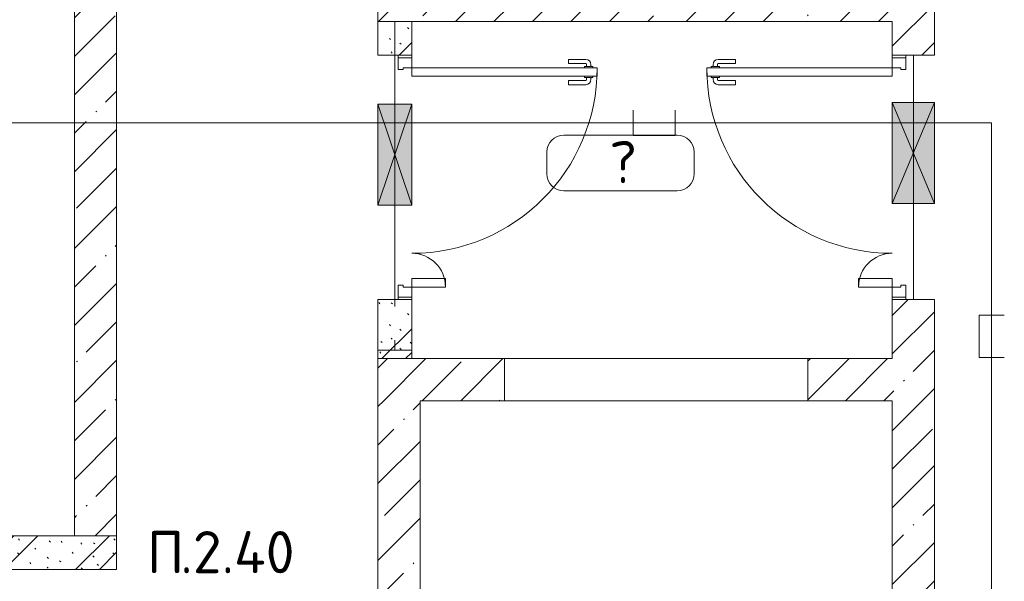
# Model space of a CAD drawing. Header units: millimetres. Extents: x -32229 to 169101, y -13689 to 125138.
# Tile 204 of 256: x 94380 to 100220, y 7879 to 11211. Entities that reach past the tile are written whole.
import ezdxf

# ---------------------------------------------------------------- set-up
doc = ezdxf.new("R2010")
doc.units = ezdxf.units.MM
doc.linetypes.add('3_ Штрих_ 1 х 1 мм', pattern=[400, 200, -200])
for name, color, linetype, lineweight in [('A-AREA-____-IDEN', 7, 'Continuous', 9), ('A-DOOR-____-MCUT', 7, 'Continuous', 9), ('A-DOOR-____-OTLN', 7, 'Continuous', 18), ('A-DOOR-FRAM-MCUT', 7, 'Continuous', 9), ('A-DOOR-OPNG-OTLN', 7, 'Continuous', 18), ('A-FLOR-____-OTLN', 7, 'Continuous', 18), ('A-GLAZ-____-MCUT', 7, 'Continuous', 9), ('A-GLAZ-____-OTLN', 7, 'Continuous', 18), ('A-WALL-____-MCUT', 7, 'Continuous', 40), ('A-WALL-____-PATT', 7, 'Continuous', 40), ('G-____-____-TEXT', 7, 'Continuous', 9), ('I-WALL-____-MCUT', 7, 'Continuous', 40), ('S-BEAM-____-OTLN', 7, 'Continuous', 18)]:
    doc.layers.add(name, color=color, linetype=linetype, lineweight=lineweight)
doc.layers.add('A-DETL-____-OTLN', color=7, linetype='Continuous', lineweight=9, true_color=0x00a600)
doc.styles.add('GOST Common_5', font='GOST_Common.ttf', dxfattribs={"height": 250})
doc.styles.add('ISOCPEUR', font='isocpeur.ttf', dxfattribs={"height": 250})
pattern_1 = [(45, (0, 0), (-228.0985, 228.0985), []), (45, (228.1, 0), (-228.0985, 228.0985), [403.225, -80.645, 6.706, -73.939])]
pattern_2 = [(135, (300.56, 377.28), (-565.6854, 6e-14), [10, -790]), (135, (349.8, 474.73), (-565.6854, 6e-14), [10, -790]), (135, (423.93, 473.06), (-565.6854, 6e-14), [10, -790]), (135, (229.92, 447.9), (-565.6854, 6e-14), [10, -790]), (135, (155.08, 447.9), (-565.6854, 6e-14), [10, -790]), (135, (114.9, 369.03), (-565.6854, 6e-14), [10, -790]), (135, (132.43, 285.8), (-565.6854, 6e-14), [10, -790]), (135, (214.66, 322), (-565.6854, 6e-14), [10, -790]), (135, (198.16, 261.88), (-565.6854, 6e-14), [10, -790]), (135, (45.2, 272.9), (-565.6854, 6e-14), [10, -790]), (135, (42.32, 336.16), (-565.6854, 6e-14), [10, -790]), (135, (92.26, 192.24), (-565.6854, 6e-14), [10, -790]), (135, (7.07, 149.2), (-565.6854, 6e-14), [10, -790]), (135, (80.6, 95.1), (-565.6854, 6e-14), [10, -790]), (135, (79.53, 36.94), (-565.6854, 6e-14), [10, -790]), (135, (153.87, 74.56), (-565.6854, 6e-14), [10, -790]), (135, (228.35, 124.8), (-565.6854, 6e-14), [10, -790]), (135, (279.75, 180.4), (-565.6854, 6e-14), [10, -790]), (135, (282.9, 31.63), (-565.6854, 6e-14), [10, -790]), (135, (377.38, 53.45), (-565.6854, 6e-14), [10, -790]), (135, (352.28, 102.7), (-565.6854, 6e-14), [10, -790]), (135, (354.05, 0), (-565.6854, 6e-14), [10, -790]), (135, (553.23, 16.45), (-565.6854, 6e-14), [10, -790]), (135, (542.38, 63.45), (-565.6854, 6e-14), [10, -790]), (135, (536.58, 239.3), (-565.6854, 6e-14), [10, -790]), (135, (475.85, 203.9), (-565.6854, 6e-14), [10, -790]), (135, (475.85, 316.54), (-565.6854, 6e-14), [10, -790]), (135, (520.8, 408.7), (-565.6854, 6e-14), [10, -790]), (135, (551.1, 470.8), (-565.6854, 6e-14), [10, -790]), (135, (235.25, 537.93), (-565.6854, 6e-14), [10, -790]), (135, (407.25, 547.65), (-565.6854, 6e-14), [10, -790]), (135, (94.5, 558.6), (-565.6854, 6e-14), [10, -790]), (135, (46.4, 532.3), (-565.6854, 6e-14), [10, -790]), (135, (85.56, 465.04), (-565.6854, 6e-14), [10, -790]), (135, (355.53, 181.14), (-565.6854, 6e-14), [10, -790]), (135, (362.23, 243.6), (-565.6854, 6e-14), [10, -790]), (135, (413.45, 344.1), (-565.6854, 6e-14), [10, -790]), (135, (286.3, 273.25), (-565.6854, 6e-14), [10, -790]), (135, (423.02, 263.72), (-565.6854, 6e-14), [10, -790]), (135, (162.94, 190.2), (-565.6854, 6e-14), [10, -790]), (135, (470.25, 120.93), (-565.6854, 6e-14), [10, -790]), (135, (484.48, 9.78), (-565.6854, 6e-14), [10, -790]), (45, (0, 212.13), (-565.6854, 0), []), (45, (212.13, 0), (-565.6854, 0), []), (45, (353.55, 0), (-565.6854, 0), []), (45, (0, 353.55), (-565.6854, 0), [])]

# ---------------------------------------------------------------- blocks, each defined once
blk = doc.blocks.new('АР_Дверь двупольная - 1450х2100h_1100_200__ЛК-5755241--01 ЭМ')
at = {"layer": 'A-DOOR-____-MCUT', "color": 253, "lineweight": 13, "true_color": 0xaaaaaa}
for p, q in [((-650, 100), (-650, 1200)), ((-650, 1200), (-600, 1200)), ((-600, 1200), (-600, 100)), ((650, 300), (600, 300)), ((600, 300), (600, 100)), ((650, 100), (650, 300)), ((-600, 100), (-650, 100)), ((600, 100), (650, 100))]:
    blk.add_line(p, q, dxfattribs=at)
at = {"layer": 'A-DOOR-____-OTLN', "color": 253, "lineweight": 5, "true_color": 0xaaaaaa}
for p, q in [((-658, 1175), (-658, 1125)), ((-650, 1175), (-658, 1175)), ((-600, 1175), (-592, 1175)), ((-592, 1175), (-592, 1125)), ((-700, 1030), (-700, 1132.5)), ((-675, 1030), (-675, 1132.5)), ((-658, 1162.5), (-670, 1162.5)), ((-658, 1137.5), (-670, 1137.5)), ((-658, 1125), (-650, 1125)), ((-592, 1125), (-600, 1125)), ((-592, 1162.5), (-580, 1162.5)), ((-592, 1137.5), (-580, 1137.5)), ((-575, 1030), (-575, 1132.5)), ((-550, 1030), (-550, 1132.5)), ((-675, 1030), (-700, 1030)), ((-575, 1030), (-550, 1030))]:
    blk.add_line(p, q, dxfattribs=at)
for centre, radius, start, end in [((-650, 100), 1100, 0, 90), ((-670, 1132.5), 30, 90, 180), ((-670, 1132.5), 4.99, 90, 180), ((-580, 1132.5), 30, 360, 90), ((-580, 1132.5), 4.99, 360, 90), ((650, 100), 200, 90, 180)]:
    blk.add_arc(centre, radius, start, end, dxfattribs=at)
at = {"layer": 'A-DOOR-FRAM-MCUT', "color": 253, "lineweight": 13, "true_color": 0xaaaaaa}
for p, q in [((-710, 100), (-725, 100)), ((-710, 100), (-650, 100)), ((-710, 20), (-710, 100)), ((-650, 100), (-650, 50)), ((710, 100), (650, 100)), ((650, 100), (650, 50)), ((710, 20), (710, 100)), ((710, 100), (725, 100)), ((-710, 20), (-725, 20)), ((-640, 20), (-710, 20)), ((-650, 50), (-640, 50)), ((-640, 50), (-640, 20)), ((650, 50), (640, 50)), ((640, 50), (640, 20)), ((640, 20), (710, 20)), ((710, 20), (725, 20))]:
    blk.add_line(p, q, dxfattribs=at)
blk = doc.blocks.new('АР_Отверстие прямоугольное - ОВВ-5752896--01 ЭМ')
at = {"layer": 'A-GLAZ-____-OTLN', "lineweight": 13, "true_color": 0xf0f0f0}
blk.add_hatch(color=7, dxfattribs=at).paths.add_polyline_path([(425, -100), (425, 100), (-175, 100), (-175, -100)])
at = {"layer": 'A-GLAZ-____-MCUT', "color": 253, "lineweight": 13, "true_color": 0xaaaaaa}
for p, q in [((-175, 100), (-175, -100)), ((425, 100), (425, -100))]:
    blk.add_line(p, q, dxfattribs=at)
at = {"layer": 'A-GLAZ-____-OTLN', "color": 253, "lineweight": 5, "true_color": 0xaaaaaa}
for p, q in [((425, 100), (-175, -100)), ((-175, 100), (425, -100))]:
    blk.add_line(p, q, dxfattribs=at)
at = {"layer": 'A-GLAZ-____-OTLN', "color": 253, "lineweight": 13, "true_color": 0xaaaaaa}
for p, q in [((425, 100), (-175, 100)), ((-175, 100), (-175, -100)), ((425, -100), (425, 100)), ((-175, -100), (425, -100))]:
    blk.add_line(p, q, dxfattribs=at)
blk = doc.blocks.new('АР_Отверстие прямоугольное - ОВВ-3894559--01 ЭМ')
at = {"layer": 'A-GLAZ-____-OTLN', "lineweight": 13, "true_color": 0xf0f0f0}
blk.add_hatch(color=7, dxfattribs=at).paths.add_polyline_path([(425, 125), (-175, 125), (-175, -125), (425, -125), (425, 75.9)])
at = {"layer": 'A-GLAZ-____-MCUT', "color": 253, "lineweight": 13, "true_color": 0xaaaaaa}
for p, q in [((-175, 125), (-175, -125)), ((425, 125), (425, -125))]:
    blk.add_line(p, q, dxfattribs=at)
at = {"layer": 'A-GLAZ-____-OTLN', "color": 253, "lineweight": 5, "true_color": 0xaaaaaa}
for p, q in [((425, 125), (-175, -125)), ((-175, 125), (425, -125))]:
    blk.add_line(p, q, dxfattribs=at)
at = {"layer": 'A-GLAZ-____-OTLN', "color": 253, "lineweight": 13, "true_color": 0xaaaaaa}
for p, q in [((425, 125), (-175, 125)), ((-175, 125), (-175, -125)), ((425, -125), (425, 125)), ((-175, -125), (425, -125))]:
    blk.add_line(p, q, dxfattribs=at)
blk = doc.blocks.new('АР_Дверь двупольная - 1450х2100h_1100_200__ЛК-5755366--01 ЭМ')
at = {"layer": 'A-DOOR-____-MCUT', "color": 253, "lineweight": 13, "true_color": 0xaaaaaa}
for p, q in [((650, 1225), (600, 1225)), ((600, 1225), (600, 125)), ((650, 125), (650, 1225)), ((-650, 125), (-650, 325)), ((-650, 325), (-600, 325)), ((-600, 325), (-600, 125)), ((-600, 125), (-650, 125)), ((600, 125), (650, 125))]:
    blk.add_line(p, q, dxfattribs=at)
at = {"layer": 'A-DOOR-____-OTLN', "color": 253, "lineweight": 5, "true_color": 0xaaaaaa}
for p, q in [((592, 1187.5), (580, 1187.5)), ((592, 1200), (592, 1150)), ((600, 1200), (592, 1200)), ((650, 1200), (658, 1200)), ((658, 1200), (658, 1150)), ((658, 1187.5), (670, 1187.5)), ((550, 1055), (550, 1157.5)), ((575, 1055), (575, 1157.5)), ((592, 1162.5), (580, 1162.5)), ((592, 1150), (600, 1150)), ((658, 1150), (650, 1150)), ((658, 1162.5), (670, 1162.5)), ((675, 1055), (675, 1157.5)), ((700, 1055), (700, 1157.5)), ((575, 1055), (550, 1055)), ((675, 1055), (700, 1055))]:
    blk.add_line(p, q, dxfattribs=at)
for centre, radius, start, end in [((650, 125), 1100, 90, 180), ((580, 1157.5), 30, 90, 180), ((670, 1157.5), 30, 0, 90), ((580, 1157.5), 4.99, 90, 180), ((670, 1157.5), 4.99, 0, 90), ((-650, 125), 200, 0, 90)]:
    blk.add_arc(centre, radius, start, end, dxfattribs=at)
at = {"layer": 'A-DOOR-FRAM-MCUT', "color": 253, "lineweight": 13, "true_color": 0xaaaaaa}
for p, q in [((-710, 125), (-725, 125)), ((-710, 125), (-650, 125)), ((-710, 45), (-710, 125)), ((-650, 125), (-650, 75)), ((710, 125), (650, 125)), ((650, 125), (650, 75)), ((710, 45), (710, 125)), ((710, 125), (725, 125)), ((-650, 75), (-640, 75)), ((-640, 75), (-640, 45)), ((650, 75), (640, 75)), ((640, 75), (640, 45)), ((-710, 45), (-725, 45)), ((-640, 45), (-710, 45)), ((640, 45), (710, 45)), ((710, 45), (725, 45))]:
    blk.add_line(p, q, dxfattribs=at)
blk = doc.blocks.new('КР-Проем - Настраиваемый-5752867--01 ЭМ')
at = {"layer": 'A-DOOR-OPNG-OTLN', "color": 253, "lineweight": 13, "true_color": 0xaaaaaa}
for p, q in [((-900, 125), (900, 125)), ((-900, -125), (900, -125))]:
    blk.add_line(p, q, dxfattribs=at)
blk = doc.blocks.new('АР_Перемычка - 200_Уx2_75x5__300-200-7330641--01 ЭМ')
at = {"layer": 'S-BEAM-____-OTLN', "color": 9, "linetype": '3_ Штрих_ 1 х 1 мм', "lineweight": 15, "true_color": 0xc4c4c4}
for p, q in [((-925, 100), (-925, -100)), ((1025, 100), (1025, -100)), ((-925, 0), (-435, 0)), ((-435, 0), (165, 0)), ((165, 0), (1025, 0))]:
    blk.add_line(p, q, dxfattribs=at)
blk = doc.blocks.new('Наметкина 10_РД_АР_П_отсоединено_rvt-1--01 ЭМ')
at = {"layer": 'A-WALL-____-PATT', "lineweight": 5, "true_color": 0xaaaaaa}
h = blk.add_hatch(dxfattribs=at)
h.set_pattern_fill('FP_1', color=253, style=0, pattern_type=2)
h.set_pattern_definition(pattern_1)
h.paths.add_polyline_path([(94804.8, 8150), (94955.3, 8150), (94955.3, 13549.9), (94705.3, 13549.9), (94705.3, 8150)])
h.paths.add_polyline_path([(94955.3, 19300), (94955.3, 23700), (94705.3, 23700), (94705.3, 14949.9)])
h.paths.add_polyline_path([(94955.3, 14949.9), (94955.3, 19300), (94705.3, 14949.9), (94830.3, 14949.9)])
h.paths.add_polyline_path([(94955.3, 25104.9), (94955.3, 25105), (94954.5, 25104.9)])
h = blk.add_hatch(dxfattribs=at)
h.set_pattern_fill('FP_1', color=253, style=0, pattern_type=2)
h.set_pattern_definition(pattern_1)
h.paths.add_polyline_path([(99555.3, 3000), (99805.3, 3000), (99805.3, 9550), (99555.3, 9550), (99555.3, 3012.2)])
h.paths.add_polyline_path([(99555.3, 11000), (99805.3, 11000), (99805.3, 13560), (99555.3, 13560), (99555.3, 11200)])
h.paths.add_polyline_path([(99805.3, 14570), (99805.3, 17115), (99555.3, 17115), (99555.3, 14570), (99633.6, 14570)])
h.paths.add_polyline_path([(99555.3, 18565), (99805.3, 18565), (99805.3, 22250), (99555.3, 22250), (99555.3, 18600)])
h = blk.add_hatch(dxfattribs=at)
h.set_pattern_fill('FP_1', color=253, style=0, pattern_type=2)
h.set_pattern_definition(pattern_1)
h.paths.add_polyline_path([(96811.1, 11200), (99555.3, 11200), (99555.3, 11450), (96505.3, 11450), (96505.3, 11200), (96755.3, 11200)])
h = blk.add_hatch(dxfattribs=at)
h.set_pattern_fill('FP_6', color=253, style=0, pattern_type=2)
h.set_pattern_definition(pattern_2)
h.paths.add_polyline_path([(96505.3, 9200), (96705.3, 9200), (96705.3, 9550), (96505.3, 9550), (96505.3, 9393.5)])
h.paths.add_polyline_path([(96605.3, 11000), (96705.3, 11000), (96705.3, 11200), (96505.3, 11200), (96505.3, 11000), (96575.9, 11000)])
h = blk.add_hatch(dxfattribs=at)
h.set_pattern_fill('FP_1', color=253, style=0, pattern_type=2)
h.set_pattern_definition(pattern_1)
h.paths.add_polyline_path([(96755.3, 8950), (97255.3, 8950), (97255.3, 9200), (96505.3, 9200), (96505.3, 8950), (96705.3, 8950)])
h = blk.add_hatch(dxfattribs=at)
h.set_pattern_fill('FP_1', color=253, style=0, pattern_type=2)
h.set_pattern_definition(pattern_1)
h.paths.add_polyline_path([(99055.3, 8950), (99555.3, 8950), (99555.3, 9200), (99055.3, 9200)])
h = blk.add_hatch(dxfattribs=at)
h.set_pattern_fill('FP_1', color=253, style=0, pattern_type=2)
h.set_pattern_definition(pattern_1)
h.paths.add_polyline_path([(96755.3, 3250), (96755.3, 8950), (96505.3, 8950), (96505.3, 3250)])
h = blk.add_hatch(dxfattribs=at)
h.set_pattern_fill('FP_6', color=253, style=0, pattern_type=2)
h.set_pattern_definition(pattern_2)
h.paths.add_polyline_path([(91305.3, 7950), (93685.3, 7950), (93685.3, 8150), (90205.3, 8150), (90205.3, 7950), (91105.3, 7950)])
h.paths.add_polyline_path([(88705.1, 7950), (89305.3, 7950), (89305.3, 8150), (88705.3, 8150), (88705.1, 8054.6)])
h.paths.add_polyline_path([(94955.3, 7950), (94955.3, 8150), (93935.3, 8150), (93935.3, 7950), (94804.8, 7950)])
at = {"layer": 'A-FLOR-____-OTLN', "color": 253, "lineweight": 13, "true_color": 0xaaaaaa}
for p, q in [((96605.3, 11000), (96605.3, 10710)), ((96605.3, 10710), (96605.3, 11000)), ((99680.3, 10720), (99680.3, 11000)), ((99680.3, 11000), (99680.3, 10720)), ((96605.3, 10710), (96605.3, 10110)), ((96605.3, 10110), (96605.3, 10710)), ((99680.3, 10120), (99680.3, 10720)), ((99680.3, 10720), (99680.3, 10120)), ((96605.3, 10110), (96605.3, 9550)), ((96605.3, 9550), (96605.3, 10110)), ((99680.3, 9550), (99680.3, 10120)), ((99680.3, 10120), (99680.3, 9550))]:
    blk.add_line(p, q, dxfattribs=at)
at = {"layer": 'A-WALL-____-MCUT', "color": 253, "lineweight": 13, "true_color": 0xaaaaaa}
for p, q in [((94705.3, 13549.9), (94705.3, 8150)), ((94955.3, 8150), (94955.3, 13549.9)), ((99805.3, 11000), (99805.3, 13560)), ((96505.3, 11450), (96505.3, 11200)), ((96505.3, 11200), (99555.3, 11200)), ((99555.3, 11200), (99555.3, 11000)), ((99555.3, 11000), (99805.3, 11000)), ((99555.3, 9550), (99555.3, 9200)), ((99805.3, 9550), (99555.3, 9550)), ((99805.3, 4040), (99805.3, 9550)), ((97255.3, 9200), (96505.3, 9200)), ((96505.3, 9200), (96505.3, 8950)), ((97255.3, 8950), (97255.3, 9200)), ((99555.3, 9200), (99055.3, 9200)), ((99055.3, 9200), (99055.3, 8950)), ((96505.3, 8950), (96505.3, 6450)), ((96755.3, 3250), (96755.3, 8950)), ((96755.3, 8950), (97255.3, 8950)), ((99055.3, 8950), (99555.3, 8950)), ((99555.3, 8950), (99555.3, 3000)), ((94705.3, 8150), (94955.3, 8150))]:
    blk.add_line(p, q, dxfattribs=at)
at = {"layer": 'I-WALL-____-MCUT', "color": 253, "lineweight": 13, "true_color": 0xaaaaaa}
for p, q in [((96705.3, 11200), (96505.3, 11200)), ((96505.3, 11200), (96505.3, 11000)), ((96705.3, 11000), (96705.3, 11200)), ((96505.3, 11000), (96705.3, 11000)), ((96705.3, 9550), (96505.3, 9550)), ((96505.3, 9550), (96505.3, 9200)), ((96705.3, 9200), (96705.3, 9550)), ((96505.3, 9200), (96705.3, 9200)), ((94955.3, 8150), (93935.3, 8150)), ((94955.3, 7950), (94955.3, 8150)), ((93935.3, 7950), (94955.3, 7950))]:
    blk.add_line(p, q, dxfattribs=at)
at = {"layer": 'A-DOOR-____-OTLN', "color": 253, "lineweight": 13, "true_color": 0xaaaaaa}
for name, p, rotation in [('АР_Дверь двупольная - 1450х2100h_1100_200__ЛК-5755241--01 ЭМ', (96605.3, 10275), 270), ('АР_Дверь двупольная - 1450х2100h_1100_200__ЛК-5755366--01 ЭМ', (99680.3, 10275), 89.9999999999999)]:
    blk.add_blockref(name, p, dxfattribs=dict(at, rotation=rotation))
blk.add_blockref('КР-Проем - Настраиваемый-5752867--01 ЭМ', (98155.3, 9075), dxfattribs=at)
at = {"layer": 'A-GLAZ-____-OTLN', "color": 253, "lineweight": 13, "true_color": 0xaaaaaa}
for name, p, rotation in [('АР_Отверстие прямоугольное - ОВВ-5752896--01 ЭМ', (96605.3, 10535), 270), ('АР_Отверстие прямоугольное - ОВВ-3894559--01 ЭМ', (99680.3, 10545), 269.9999999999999)]:
    blk.add_blockref(name, p, dxfattribs=dict(at, rotation=rotation))
at = {"layer": 'S-BEAM-____-OTLN', "color": 253, "lineweight": 13, "true_color": 0xaaaaaa, "rotation": 270}
blk.add_blockref('АР_Перемычка - 200_Уx2_75x5__300-200-7330641--01 ЭМ', (96605.3, 10275), dxfattribs=at)
blk = doc.blocks.new('Марка помещения 2 - Марка помещения 2-1605974--01 ЭМ')
at = {"layer": 'A-AREA-____-IDEN', "color": 253, "true_color": 0xaaaaaa}
for p, q in [((-1.797, 0.841), (1.569, 0.841)), ((-2.297, -0.309), (-2.297, 0.341)), ((2.069, 0.341), (2.069, -0.309)), ((1.569, -0.809), (-1.797, -0.809))]:
    blk.add_line(p, q, dxfattribs=at)
for centre, start, end in [((-1.797, 0.341), 90, 180), ((1.569, 0.341), 0, 90), ((-1.797, -0.309), 180, 270), ((1.569, -0.309), 270, 360)]:
    blk.add_arc(centre, 0.5, start, end, dxfattribs=at)

msp = doc.modelspace()

# ---------------------------------------------------------------- linework, layer by layer
at = {"layer": 'A-DETL-____-OTLN', "color": 1, "true_color": 0xff0000}
for p, q in [((98017.9, 10674.1), (98017.9, 10524.1)), ((98267.9, 10524.1), (98267.9, 10674.1)), ((100144.7, 10599.1), (92064.7, 10599.1)), ((100144.7, 3869.1), (100144.7, 10599.1)), ((98017.9, 10524.1), (98267.9, 10524.1)), ((100219.7, 9457.3), (100069.7, 9457.3)), ((100069.7, 9457.3), (100069.7, 9207.3)), ((100069.7, 9207.3), (100219.7, 9207.3))]:
    msp.add_line(p, q, dxfattribs=at)

# ---------------------------------------------------------------- block references
at = {"lineweight": 5}
msp.add_blockref('Наметкина 10_РД_АР_П_отсоединено_rvt-1--01 ЭМ', (0, 0), dxfattribs=at)
at = {"layer": 'A-AREA-____-IDEN', "color": 253, "true_color": 0xaaaaaa, "xscale": 199.9999999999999, "yscale": 199.9999999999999, "zscale": 199.9999999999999}
msp.add_blockref('Марка помещения 2 - Марка помещения 2-1605974--01 ЭМ', (97966.3, 10357.6), dxfattribs=at)

# ---------------------------------------------------------------- texts
at = {"layer": 'A-AREA-____-IDEN', "color": 253, "true_color": 0xaaaaaa, "insert": (97877.8, 10491.3), "char_height": 250, "width": 224.472, "attachment_point": 1, "style": 'GOST Common_5'}
msp.add_mtext('\\fGOST Common|b0|i0|c204|p34|;?', dxfattribs=at)
at = {"layer": 'G-____-____-TEXT', "char_height": 250, "attachment_point": 1, "style": 'ISOCPEUR'}
for s, insert, width in [('\\fISOCPEUR|b0|i0|c204|p34|;П', (95134.8, 8177.3), 240.506), ('.2.40', (95333.2, 8177.3), 1138.396)]:
    msp.add_mtext(s, dxfattribs=dict(at, insert=insert, width=width))

doc.saveas('drawing.dxf')
